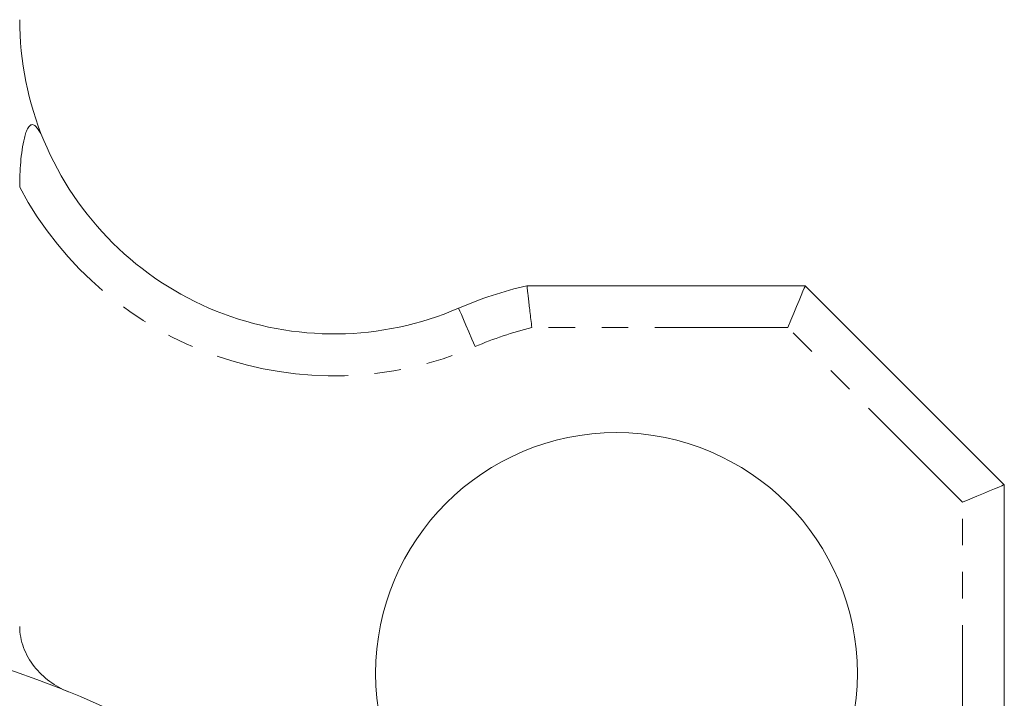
# Model space of a CAD drawing. Header units: millimetres. Extents: x -3 to 402, y -195 to 324.
# Tile 24 of 27: x 74 to 121, y 111 to 143. Entities that reach past the tile are written whole.
import ezdxf

# ---------------------------------------------------------------- set-up
doc = ezdxf.new("R2010")
doc.units = ezdxf.units.MM
doc.linetypes.add('PHANTOM', pattern=[12.7, 6.35, -1.27, 1.27, -1.27, 1.27, -1.27])

msp = doc.modelspace()

# ---------------------------------------------------------------- linework, layer by layer
at = {"color": 7, "linetype": 'Continuous', "lineweight": 15}
for p, q in [((97.74, 130.496), (111.028, 130.496)), ((111.028, 130.496), (120.528, 120.996)), ((120.528, 120.996), (120.528, 107.709))]:
    msp.add_line(p, q, dxfattribs=at)
at = {"color": 8, "linetype": 'PHANTOM', "lineweight": 0}
for p, q in [((110.199, 128.496), (97.975, 128.496)), ((118.528, 120.168), (110.199, 128.496)), ((118.528, 107.943), (118.528, 120.168))]:
    msp.add_line(p, q, dxfattribs=at)
at = {"color": 7, "linetype": 'Continuous', "lineweight": 15, "flags": 128}
for points in [[(111.028, 130.496), (111.015, 130.466), (110.978, 130.376), (110.917, 130.228), (110.834, 130.028), (110.732, 129.782), (110.613, 129.496), (110.483, 129.18), (110.343, 128.844), (110.199, 128.496)], [(120.528, 120.996), (120.497, 120.984), (120.407, 120.946), (120.26, 120.885), (120.06, 120.802), (119.813, 120.7), (119.528, 120.582), (119.212, 120.451), (118.875, 120.312), (118.528, 120.168)]]:
    msp.add_lwpolyline(points, dxfattribs=at)
at = {"color": 8, "linetype": 'PHANTOM', "lineweight": 0, "flags": 128}
msp.add_lwpolyline([(94.478, 129.424), (94.493, 129.389), (94.538, 129.285), (94.612, 129.115), (94.71, 128.887), (94.83, 128.609), (94.968, 128.291), (95.116, 127.947), (95.271, 127.589)], dxfattribs=at)
at = {"color": 7, "linetype": 'Continuous', "lineweight": 15}
for centre, radius in [((102.015, 111.983), 11.5), ((58.528, 68.496), 46)]:
    msp.add_circle(centre, radius, dxfattribs=at)
for centre, radius, start, end in [((88.528, 143.194), 15, 180, 202.6283), ((88.528, 143.194), 15, 202.6283, 293.3707), ((102.015, 111.983), 19, 103.0013, 113.3707)]:
    msp.add_arc(centre, radius, start, end, dxfattribs=at)
at = {"color": 8, "linetype": 'PHANTOM', "lineweight": 0}
for centre, start, end in [((88.528, 143.194), 208.0725, 293.3707), ((102.015, 111.983), 103.7483, 113.3707)]:
    msp.add_arc(centre, 17, start, end, dxfattribs=at)
at = {"color": 7, "linetype": 'Continuous', "lineweight": 15}
for points, knots in [([(73.528, 135.194), (73.528, 135.598), (73.543, 135.997), (73.593, 136.588), (73.614, 136.784), (73.67, 137.171), (73.705, 137.363), (73.772, 137.635), (73.798, 137.724), (73.856, 137.89), (73.89, 137.968), (73.968, 138.097), (74.014, 138.147), (74.113, 138.194), (74.165, 138.189), (74.264, 138.137), (74.31, 138.092), (74.396, 137.985), (74.436, 137.924), (74.549, 137.726), (74.618, 137.577), (74.682, 137.423)], [0, 0, 0, 0, 0.25, 0.25, 0.375, 0.375, 0.5, 0.5, 0.5625, 0.5625, 0.625, 0.625, 0.6875, 0.6875, 0.75, 0.75, 0.8125, 0.8125, 0.875, 0.875, 1, 1, 1, 1]), ([(97.74, 130.496), (97.74, 130.496), (97.742, 130.483), (97.748, 130.432), (97.752, 130.393), (97.763, 130.293), (97.771, 130.231), (97.787, 130.085), (97.797, 130.001), (97.829, 129.724), (97.855, 129.501), (97.912, 129.021), (97.943, 128.756), (97.975, 128.496)], [0, 0, 0, 0, 0.125, 0.125, 0.25, 0.25, 0.375, 0.375, 0.5, 0.5, 0.75, 0.75, 1, 1, 1, 1]), ([(73.528, 114.227), (73.528, 113.88), (73.593, 113.543), (73.836, 112.894), (74.008, 112.596), (74.436, 112.052), (74.683, 111.815), (75.24, 111.404), (75.541, 111.236), (75.861, 111.105)], [0, 0, 0, 0, 0.25, 0.25, 0.5, 0.5, 0.75, 0.75, 1, 1, 1, 1])]:
    msp.add_open_spline(points, degree=3, knots=knots, dxfattribs=at)

doc.saveas('drawing.dxf')
